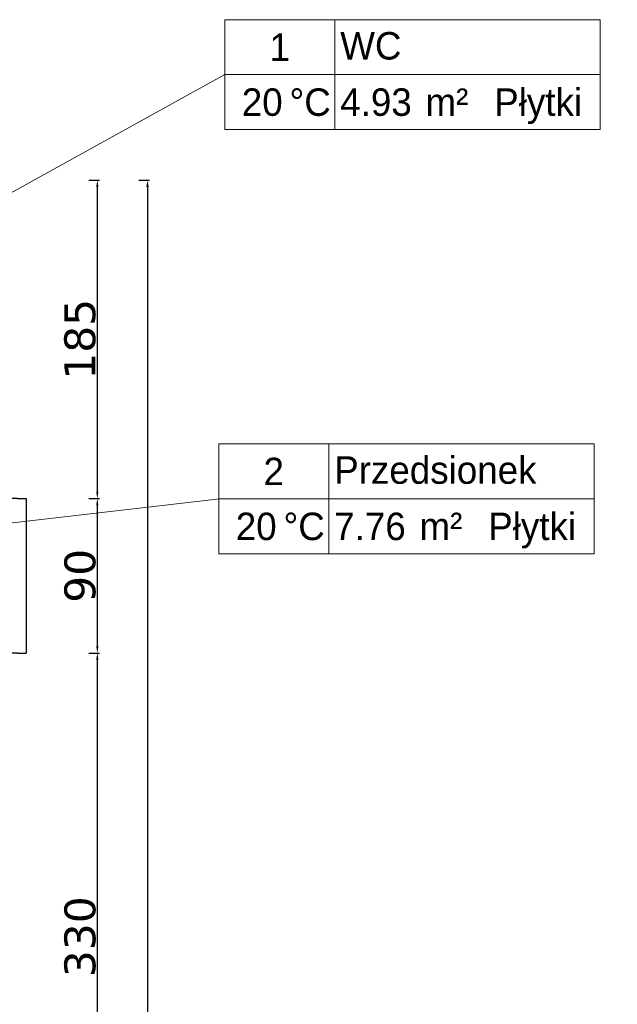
# Model space of a CAD drawing. Header units: centimetres. Extents: x -8592 to 21948, y -2033 to 10821.
# Tile 142 of 147: x 15315 to 15663, y -953 to -379. Entities that reach past the tile are written whole.
import ezdxf
from ezdxf.enums import TextEntityAlignment as Align

# ---------------------------------------------------------------- set-up
doc = ezdxf.new("R2010")
doc.units = ezdxf.units.CM
doc.header["$LTSCALE"] = 10
doc.layers.get('0').update_dxf_attribs({"color": 254})
doc.layers.add('2DA_ALW', color=116, linetype='Continuous', lineweight=15)
doc.layers.add('nowe projktowane okna i drzwi', color=161, linetype='Continuous', lineweight=25)
doc.layers.add('CP_WIPEOUT', color=254, linetype='Continuous')
doc.styles.add('CP_ATTR', font='ARIAL.TTF')
doc.styles.add('CP_ISOTXT', font='cp_isocp.shx')
doc.styles.get("Standard").update_dxf_attribs({"font": 'verdana.ttf'})
doc.dimstyles.new('ISO-25', dxfattribs={"dimtxt": 12, "dimasz": 4, "dimexe": 1.25, "dimexo": 0.625, "dimtad": 1, "dimdec": 0, "dimtxsty": 'Standard', "dimcen": 5, "dimadec": 0, "dimazin": 0, "dimtfac": 1, "dimtdec": 0, "dimtmove": 0, "dimatfit": 3, "dimfxl": 5, "dimfxlon": 1, "dimarcsym": 0})

# ---------------------------------------------------------------- blocks, each defined once
blk = doc.blocks.new('2arch_d253s090000dan_fdnry25')
blk.add_wipeout([(-45, 44.2), (-45, 39.2), (-45, 39.2), (-45, 22.1), (-45, 22.1), (-45, 17.1), (-45, 0), (-53, 0), (-53, -8), (53, -8), (53, 0), (45, 0), (45, 17.1), (45, 22.1), (45, 22.1), (45, 39.2), (45, 39.2), (45, 44.2)]).dxf.layer = 'CP_WIPEOUT'
for p, q in [((-45, 39.2), (-45, 44.2)), ((-45, 44.2), (45, 44.2)), ((45, 39.2), (45, 44.2)), ((-45, 39.2), (-45, 22.1)), ((-45, 39.2), (-45, 39.2)), ((45, 39.2), (45, 39.2)), ((45, 39.2), (45, 22.1)), ((-45, 22.1), (45, 22.1)), ((-45, 22.1), (-45, 17.1)), ((-36, 22.1), (-36, 17.1)), ((36, 22.1), (36, 17.1)), ((45, 22.1), (45, 17.1)), ((-45, 17.1), (45, 17.1)), ((-45, 17.1), (-45, 0)), ((45, 17.1), (45, 0)), ((-53, 0), (-45, 0)), ((-53, -8), (-53, 0)), ((53, 0), (45, 0)), ((53, -8), (53, 0)), ((-53, -8), (53, -8))]:
    blk.add_line(p, q)
at = {"linetype": 'ByBlock', "style": 'CP_ATTR', "flags": 9}
for tag in ['OTHER', 'PRICE', 'WEIGHT', 'CHARACTER', 'ORDER-NO', 'PRODUCT-TYPE', 'ARTICLE', 'PRODUCER', 'NUMBER', 'GROUP', 'NAME']:
    blk.add_attdef(tag, text='', height=0.00005, dxfattribs=at).set_placement((-0.22, -0.05), align=Align.MIDDLE_LEFT)
blk = doc.blocks.new('2da_pok08A_5wgcmmn')
for p, q in [((-4, -2), (-4, 2)), ((-4, 2), (9.65, 2)), ((0, -2), (0, 2)), ((9.65, -2), (9.65, 2)), ((-4, 0), (9.65, 0)), ((-4, -2), (9.65, -2))]:
    blk.add_line(p, q)
at = {"linetype": 'ByBlock', "style": 'CP_ISOTXT'}
blk.add_attdef('NR', text='', height=1, dxfattribs=at).set_placement((-2, 1), align=Align.MIDDLE_CENTER)
blk.add_attdef('NAME', text='', height=1, dxfattribs=at).set_placement((0.2, 0.25), align=Align.BOTTOM_LEFT)
at = {"style": 'CP_ISOTXT', "flags": 1}
for tag, p in [('UNIT_AIR_IN', (-0.667, 0.357)), ('UNIT_HEATING', (-0.619, 0.422)), ('UNIT_AIR_OUT', (-0.379, 0.359)), ('UNIT_LUX', (-0.347, 0.392)), ('UNIT_HEIGHT', (-0.31, 0.417)), ('AIR_IN', (-0.757, 0.115)), ('AIR_OUT', (-0.73, 0.074)), ('HEIGHT', (-0.737, 0.156)), ('HEATING', (-0.528, 0.154)), ('LUX', (-0.565, 0.064))]:
    blk.add_attdef(tag, text='', height=0.025, dxfattribs=at).set_placement(p, align=Align.BOTTOM_CENTER)
at = {"linetype": 'ByBlock', "style": 'CP_ISOTXT'}
blk.add_attdef('TEMP', text='', height=1, dxfattribs=at).set_placement((-1.893, -1.5), align=Align.RIGHT)
blk.add_attdef('UNIT_TEMP', text='', height=1, dxfattribs=at).set_placement((-1.643, -1), align=Align.MIDDLE_LEFT)
for tag, p in [('AREA', (0.2, -0.5)), ('UNIT_AREA', (3.3, -0.5)), ('FLOOR_MAT', (5.8, -0.5))]:
    blk.add_attdef(tag, text='', height=1, dxfattribs=at).set_placement(p, align=Align.TOP_LEFT)
blk = doc.blocks.new('*D2173')
at = {"color": 0, "linetype": 'Continuous', "lineweight": -2}
for p, q in [((15355.33, -472.66), (15361.58, -472.66)), ((15360.33, -476.66), (15360.33, -654.1)), ((15355.33, -658.1), (15361.58, -658.1))]:
    blk.add_line(p, q, dxfattribs=at)
at = {"color": 0, "linetype": 'Continuous'}
for points in [[(15361, -476.66), (15359.66, -476.66), (15360.33, -472.66)], [(15359.66, -654.1), (15361, -654.1), (15360.33, -658.1)]]:
    blk.add_solid(points, dxfattribs=at)
at = {"layer": 'Defpoints', "color": 0, "linetype": 'Continuous'}
for p in [(15313.9, -472.66), (15274.71, -658.1), (15360.33, -658.1)]:
    blk.add_point(p, dxfattribs=at)
at = {"color": 0, "linetype": 'Continuous', "insert": (15350.29, -565.38), "char_height": 18, "attachment_point": 5, "rotation": 90}
blk.add_mtext('185', dxfattribs=at)
blk = doc.blocks.new('*D2174')
at = {"color": 0, "linetype": 'Continuous', "lineweight": -2}
for p, q in [((15355.33, -658.1), (15361.58, -658.1)), ((15360.33, -662.1), (15360.33, -744.1)), ((15355.33, -748.1), (15361.58, -748.1))]:
    blk.add_line(p, q, dxfattribs=at)
at = {"color": 0, "linetype": 'Continuous'}
for points in [[(15361, -662.1), (15359.66, -662.1), (15360.33, -658.1)], [(15359.66, -744.1), (15361, -744.1), (15360.33, -748.1)]]:
    blk.add_solid(points, dxfattribs=at)
at = {"layer": 'Defpoints', "color": 0, "linetype": 'Continuous'}
for p in [(15274.71, -658.1), (15316.41, -748.1), (15360.33, -748.1)]:
    blk.add_point(p, dxfattribs=at)
at = {"color": 0, "linetype": 'Continuous', "insert": (15350.33, -703.1), "char_height": 18, "attachment_point": 5, "rotation": 90}
blk.add_mtext('90', dxfattribs=at)
blk = doc.blocks.new('*D2175')
at = {"color": 0, "linetype": 'Continuous', "lineweight": -2}
for p, q in [((15355.33, -748.1), (15361.58, -748.1)), ((15360.33, -752.1), (15360.33, -1074.39)), ((15355.33, -1078.39), (15361.58, -1078.39))]:
    blk.add_line(p, q, dxfattribs=at)
at = {"color": 0, "linetype": 'Continuous'}
for points in [[(15361, -752.1), (15359.66, -752.1), (15360.33, -748.1)], [(15359.66, -1074.39), (15361, -1074.39), (15360.33, -1078.39)]]:
    blk.add_solid(points, dxfattribs=at)
at = {"layer": 'Defpoints', "color": 0, "linetype": 'Continuous'}
for p in [(15316.41, -748.1), (15318.91, -1078.39), (15360.33, -1078.39)]:
    blk.add_point(p, dxfattribs=at)
at = {"color": 0, "linetype": 'Continuous', "insert": (15350.33, -913.25), "char_height": 18, "attachment_point": 5, "rotation": 90}
blk.add_mtext('330', dxfattribs=at)
blk = doc.blocks.new('*D2180')
at = {"color": 0, "linetype": 'Continuous', "lineweight": -2}
for p, q in [((15384.51, -472.66), (15390.76, -472.66)), ((15389.51, -476.66), (15389.51, -1819.64)), ((15384.51, -1823.64), (15390.76, -1823.64))]:
    blk.add_line(p, q, dxfattribs=at)
at = {"color": 0, "linetype": 'Continuous'}
for points in [[(15390.18, -476.66), (15388.84, -476.66), (15389.51, -472.66)], [(15388.84, -1819.64), (15390.18, -1819.64), (15389.51, -1823.64)]]:
    blk.add_solid(points, dxfattribs=at)
at = {"layer": 'Defpoints', "color": 0, "linetype": 'Continuous'}
for p in [(15313.9, -472.66), (15313.9, -1823.64), (15389.51, -1823.64)]:
    blk.add_point(p, dxfattribs=at)
at = {"color": 0, "linetype": 'Continuous', "insert": (15379.51, -1148.15), "char_height": 18, "attachment_point": 5, "rotation": 90}
blk.add_mtext('1351', dxfattribs=at)

msp = doc.modelspace()

# ---------------------------------------------------------------- block references
at = {"layer": '2DA_ALW', "xscale": 16, "yscale": 16, "zscale": 16}
for p, values in [((15498.48, -411.3), {'FLOOR_MAT': 'Płytki ', 'TEMP': '20', 'NR': '1', 'UNIT_TEMP': '%%dC', 'NAME': 'WC', 'AREA': '4.93', 'UNIT_AREA': 'm²'}), ((15494.98, -658.32), {'FLOOR_MAT': 'Płytki ', 'TEMP': '20', 'NR': '2', 'UNIT_TEMP': '%%dC', 'NAME': 'Przedsionek', 'AREA': '7.76', 'UNIT_AREA': 'm²'})]:
    msp.add_blockref('2da_pok08A_5wgcmmn', p, dxfattribs=at).add_auto_attribs(values)
at = {"layer": 'nowe projktowane okna i drzwi', "rotation": 270}
msp.add_blockref('2arch_d253s090000dan_fdnry25', (15274.71, -703.1), dxfattribs=at)

# ---------------------------------------------------------------- next in the draw order: linework, layer by layer
at = {"layer": '2DA_ALW'}
for points in [[(15434.48, -411.3), (15005.52, -648.77)], [(15431.53, -658.32), (15200.27, -685.05)]]:
    msp.add_lwpolyline(points, dxfattribs=at)

# ---------------------------------------------------------------- next in the draw order: dimensions: what is measured, and where the dimension line sits
at = {"color": 130, "linetype": 'Continuous'}
for base, p1, p2, override, picture, middle in [((15360.33, -658.1), (15313.9, -472.66), (15274.71, -658.1), {"dimtxt": 18}, '*D2173', (15350.29, -565.38)), ((15389.51, -1823.64), (15313.9, -472.66), (15313.9, -1823.64), {"dimtxt": 18}, '*D2180', (15379.51, -1148.15)), ((15360.33, -748.1), (15274.71, -658.1), (15316.41, -748.1), {"dimtxt": 18, "dimtmove": 1}, '*D2174', (15350.33, -703.1)), ((15360.33, -1078.39), (15316.41, -748.1), (15318.91, -1078.39), {"dimtxt": 18, "dimtmove": 1}, '*D2175', (15350.33, -913.25))]:
    dim = msp.add_linear_dim(base=base, p1=p1, p2=p2, angle=90, dimstyle='ISO-25', override=override, dxfattribs=at)
    dim.commit()
    dim.dimension.update_dxf_attribs({"geometry": picture, "text_midpoint": middle})

doc.saveas('drawing.dxf')
